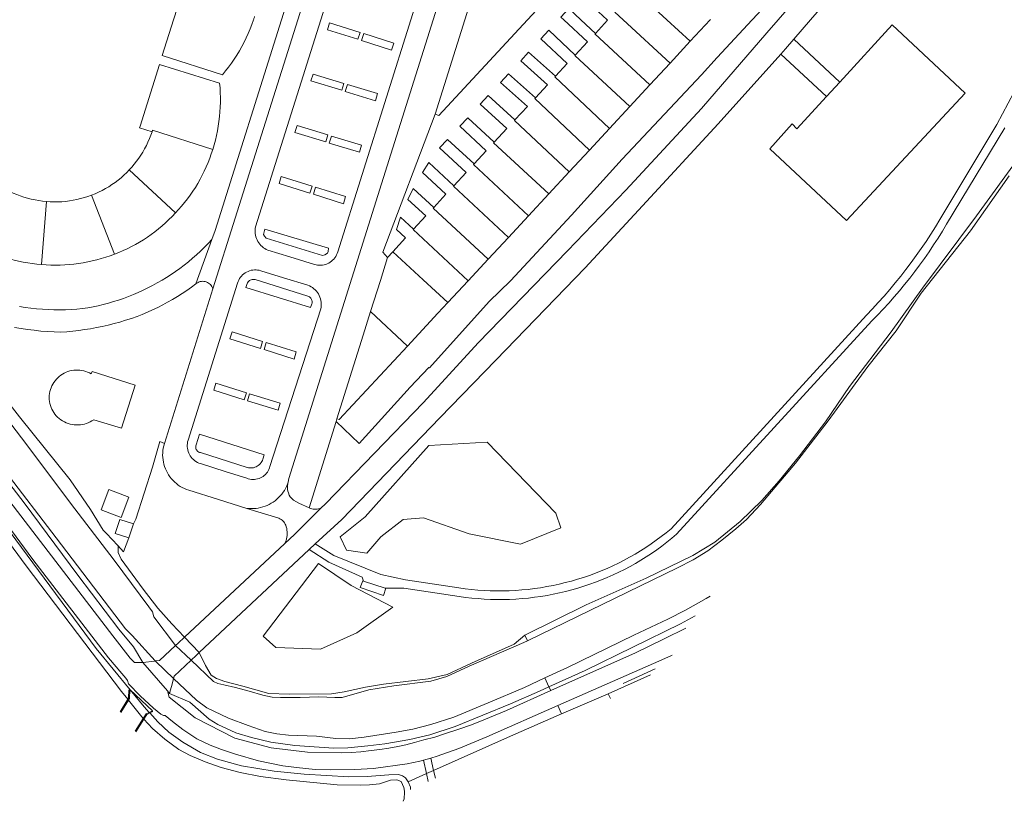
# Model space of a CAD drawing. Header units: metres. Extents: x 89888 to 94270, y 464165 to 468904.
# Tile 191 of 256: x 93738 to 93897, y 465624 to 465750. Entities that reach past the tile are written whole.
import ezdxf

# ---------------------------------------------------------------- set-up
doc = ezdxf.new("R2010")
doc.units = ezdxf.units.M
for name, color, linetype, lineweight in [('B_BEBOUWINGSGRENS_0', 251, 'CONTINUOUS', 13), ('B_TUSSENMUUR_0', 251, 'CONTINUOUS', 13), ('G_GRENS_ALGEMEEN_0', 251, 'CONTINUOUS', 13), ('K_KUNSTWERKGRENS_1', 251, 'CONTINUOUS', 13), ('Q_BALUSTRADE_LIJN_1', 251, 'CONTINUOUS', 13), ('T_CULTUURGRENS_0', 251, 'CONTINUOUS', 13), ('T_HEK_0', 251, 'CONTINUOUS', 13), ('T_HEK_LIJN_0', 251, 'CONTINUOUS', 13), ('T_MUUR_30CM_LIJN_0', 251, 'CONTINUOUS', 13), ('V_WEGGRENS_0', 251, 'CONTINUOUS', 13), ('W_WATERGRENS_0', 251, 'CONTINUOUS', 13)]:
    doc.layers.add(name, color=color, linetype=linetype, lineweight=lineweight)

msp = doc.modelspace()

# ---------------------------------------------------------------- linework, layer by layer
at = {"layer": 'B_BEBOUWINGSGRENS_0'}
for p, q in [((93846.32, 465746.52), (93843.05, 465742.99)), ((93843.05, 465742.99), (93839.79, 465739.47)), ((93839.79, 465739.47), (93836.53, 465735.96)), ((93836.53, 465735.96), (93833.27, 465732.44)), ((93833.27, 465732.44), (93830, 465728.92)), ((93830, 465728.92), (93826.74, 465725.41)), ((93826.74, 465725.41), (93823.44, 465721.86)), ((93749.99, 465721.87), (93749.42, 465721.64)), ((93823.44, 465721.86), (93820.14, 465718.31)), ((93820.14, 465718.31), (93816.88, 465714.8)), ((93816.88, 465714.8), (93813.62, 465711.29)), ((93797.33, 465711.57), (93798.17, 465712.48)), ((93813.62, 465711.29), (93810.35, 465707.77)), ((93810.35, 465707.77), (93807.08, 465704.24)), ((93756.45, 465690.91), (93749.49, 465693.12)), ((93753.98, 465669.17), (93756.2, 465668.43)), ((93756.2, 465668.43), (93755.45, 465666.17))]:
    msp.add_line(p, q, dxfattribs=at)
for points in [[(93766.1, 465753.82), (93764.09, 465754.45), (93764.02, 465754.22), (93762.68, 465750), (93760.85, 465744.2), (93770.6, 465741.12), (93771.1, 465741.73), (93771.59, 465742.35), (93772.05, 465742.99), (93772.5, 465743.64), (93772.93, 465744.3), (93773.34, 465744.98), (93773.73, 465745.67), (93774.1, 465746.36), (93774.45, 465747.07), (93774.77, 465747.79), (93775.08, 465748.52), (93775.37, 465749.26), (93775.63, 465750), (93775.66, 465750.1), (93775.7, 465750.21), (93775.73, 465750.31), (93775.77, 465750.42), (93775.8, 465750.52)], [(93830.97, 465747.81), (93832.93, 465749.92), (93832.85, 465750), (93828.66, 465753.95), (93829.96, 465755.33), (93834.22, 465751.31)], [(93827.7, 465744.3), (93829.69, 465746.43), (93825.86, 465750), (93825.4, 465750.44), (93826.68, 465751.82), (93828.63, 465750), (93830.97, 465747.81)], [(93849.58, 465750.03), (93849.55, 465750), (93846.32, 465746.52)], [(93824.51, 465740.86), (93826.42, 465742.92), (93822.13, 465746.92), (93823.42, 465748.3), (93827.7, 465744.3)], [(93821.25, 465737.36), (93823.22, 465739.47), (93818.88, 465743.38), (93820.15, 465744.78), (93824.51, 465740.86)], [(93769.03, 465729.04), (93769.25, 465729.78), (93769.46, 465730.52), (93769.63, 465731.28), (93769.79, 465732.03), (93769.93, 465732.8), (93770.04, 465733.56), (93770.13, 465734.33), (93770.2, 465735.1), (93770.25, 465735.87), (93770.27, 465736.65), (93770.27, 465737.42), (93770.25, 465738.19), (93770.21, 465738.97), (93770.14, 465739.74), (93760.41, 465742.79), (93757.27, 465732.77), (93757.19, 465732.54), (93759.2, 465731.9)], [(93817.95, 465733.8), (93819.96, 465735.97), (93815.62, 465739.86), (93816.88, 465741.27), (93821.25, 465737.36)], [(93814.57, 465730.18), (93816.66, 465732.41), (93812.34, 465736.36), (93813.62, 465737.76), (93817.95, 465733.8)], [(93811.34, 465726.69), (93813.29, 465728.79), (93809.02, 465732.77), (93810.31, 465734.15), (93814.57, 465730.18)], [(93759.2, 465731.9), (93759.01, 465731.33), (93758.79, 465730.77), (93758.55, 465730.22), (93758.29, 465729.67), (93758.01, 465729.14), (93757.71, 465728.61), (93757.39, 465728.1), (93757.06, 465727.6), (93756.7, 465727.11), (93756.33, 465726.64), (93755.94, 465726.18), (93755.53, 465725.73)], [(93808.07, 465723.16), (93810.05, 465725.31), (93805.76, 465729.26), (93807.04, 465730.65), (93811.34, 465726.69)], [(93762.98, 465718.75), (93763.49, 465719.3), (93763.99, 465719.86), (93764.47, 465720.44), (93764.93, 465721.03), (93765.38, 465721.64), (93765.81, 465722.26), (93766.22, 465722.89), (93766.61, 465723.54), (93766.98, 465724.19), (93767.33, 465724.86), (93767.67, 465725.53), (93767.98, 465726.22), (93768.27, 465726.91), (93768.55, 465727.61), (93768.8, 465728.32), (93769.03, 465729.04)], [(93804.81, 465719.64), (93806.78, 465721.77), (93802.98, 465725.3), (93804.01, 465726.91), (93808.07, 465723.16)], [(93755.53, 465725.73), (93755.1, 465725.29), (93754.65, 465724.86), (93754.19, 465724.45), (93753.71, 465724.06), (93753.22, 465723.69), (93752.71, 465723.34), (93752.19, 465723), (93751.66, 465722.69), (93751.12, 465722.39), (93750.56, 465722.12), (93749.99, 465721.87)], [(93742.11, 465720.59), (93741.49, 465720.65), (93740.88, 465720.74), (93740.27, 465720.85), (93739.66, 465720.98), (93739.06, 465721.13), (93738.47, 465721.31), (93737.88, 465721.5), (93737.3, 465721.72), (93736.73, 465721.96), (93736.16, 465722.22), (93735.61, 465722.49), (93735.07, 465722.79)], [(93801.54, 465716.14), (93803.5, 465718.26), (93800.6, 465720.93), (93801.48, 465722.72), (93804.81, 465719.64)], [(93749.42, 465721.64), (93748.84, 465721.43), (93748.25, 465721.24), (93747.65, 465721.07), (93747.05, 465720.92), (93746.44, 465720.8), (93745.83, 465720.7), (93745.21, 465720.62), (93744.59, 465720.57), (93743.97, 465720.54), (93743.35, 465720.53), (93742.73, 465720.55), (93742.11, 465720.59)], [(93753.13, 465712.08), (93753.83, 465712.36), (93754.52, 465712.65), (93755.2, 465712.97), (93755.87, 465713.3), (93756.53, 465713.65), (93757.18, 465714.03), (93757.82, 465714.42), (93758.45, 465714.83), (93759.07, 465715.26), (93759.67, 465715.71), (93760.26, 465716.17), (93760.83, 465716.65), (93761.39, 465717.15), (93761.94, 465717.67), (93762.47, 465718.2), (93762.98, 465718.75)], [(93798.17, 465712.48), (93800.24, 465714.7), (93798.77, 465716.06), (93799.4, 465718.05), (93801.54, 465716.14)], [(93729.93, 465713.97), (93730.58, 465713.59), (93731.24, 465713.24), (93731.92, 465712.91), (93732.6, 465712.59), (93733.29, 465712.3), (93733.99, 465712.02), (93734.7, 465711.77), (93735.42, 465711.53), (93736.14, 465711.32), (93736.87, 465711.12), (93737.6, 465710.95), (93738.34, 465710.8), (93739.08, 465710.67), (93739.82, 465710.56), (93740.57, 465710.48), (93741.32, 465710.41)], [(93741.32, 465710.41), (93742.07, 465710.36), (93742.82, 465710.32), (93743.57, 465710.31), (93744.32, 465710.32), (93745.07, 465710.35), (93745.82, 465710.41), (93746.57, 465710.48), (93747.32, 465710.58), (93748.06, 465710.69), (93748.8, 465710.83), (93749.54, 465710.99), (93750.26, 465711.16), (93750.99, 465711.36), (93751.71, 465711.58), (93752.42, 465711.82), (93753.13, 465712.08)], [(93794.56, 465702.78), (93796.16, 465707.84), (93797.31, 465711.52), (93797.33, 465711.57)], [(93807.08, 465704.24), (93805.47, 465702.51), (93800.56, 465697.21)], [(93789.1, 465685.45), (93793.37, 465699), (93794.56, 465702.78)], [(93800.56, 465697.21), (93789.51, 465685.31), (93789.1, 465685.45)], [(93749.49, 465693.12), (93749.36, 465692.7), (93749.08, 465692.86), (93748.78, 465692.99), (93748.48, 465693.11), (93748.16, 465693.2), (93747.85, 465693.27), (93747.52, 465693.32), (93747.2, 465693.34), (93746.87, 465693.34), (93746.55, 465693.32), (93746.23, 465693.27), (93745.91, 465693.2), (93745.6, 465693.1), (93745.29, 465692.98), (93745, 465692.85), (93744.72, 465692.69), (93744.45, 465692.51), (93744.19, 465692.31), (93743.95, 465692.09), (93743.72, 465691.85), (93743.51, 465691.6), (93743.32, 465691.34), (93743.15, 465691.06), (93743, 465690.77), (93742.87, 465690.47), (93742.77, 465690.17), (93742.68, 465689.85), (93742.62, 465689.54), (93742.58, 465689.21), (93742.57, 465688.89), (93742.58, 465688.57), (93742.61, 465688.24), (93742.67, 465687.92), (93742.75, 465687.61), (93742.86, 465687.3), (93742.98, 465687.01), (93743.13, 465686.72), (93743.3, 465686.44), (93743.49, 465686.18), (93743.7, 465685.93), (93743.92, 465685.7), (93744.17, 465685.48), (93744.43, 465685.28), (93744.71, 465685.1), (93745.01, 465684.94), (93745.31, 465684.81), (93745.62, 465684.69), (93745.94, 465684.6), (93746.27, 465684.53), (93746.6, 465684.48), (93746.93, 465684.45), (93747.26, 465684.45), (93747.6, 465684.48), (93747.93, 465684.52), (93748.25, 465684.59), (93748.57, 465684.69), (93748.88, 465684.8), (93749.19, 465684.94), (93749.48, 465685.1), (93749.76, 465685.28), (93754.24, 465683.94), (93756.45, 465690.91)], [(93755.46, 465672.76), (93752.2, 465674.01), (93750.95, 465670.74), (93754.22, 465669.49), (93755.46, 465672.76)], [(93755.45, 465666.17), (93753.23, 465666.91), (93753.98, 465669.17)]]:
    msp.add_lwpolyline(points, dxfattribs=at)
at = {"layer": 'B_TUSSENMUUR_0'}
for p, q in [((93835.46, 465750), (93843.05, 465742.99)), ((93755.53, 465725.73), (93762.98, 465718.75)), ((93742.11, 465720.59), (93741.32, 465710.41)), ((93749.42, 465721.64), (93753.13, 465712.08)), ((93794.56, 465702.78), (93800.56, 465697.21))]:
    msp.add_line(p, q, dxfattribs=at)
for points in [[(93837.48, 465754.81), (93837.4, 465754.73), (93842.54, 465750), (93846.32, 465746.52)], [(93834.22, 465751.31), (93834.14, 465751.22), (93835.46, 465750)], [(93830.97, 465747.81), (93830.9, 465747.73), (93839.79, 465739.47)], [(93827.7, 465744.3), (93827.63, 465744.22), (93836.53, 465735.96)], [(93833.27, 465732.44), (93824.42, 465740.77), (93824.51, 465740.86)], [(93821.25, 465737.36), (93821.17, 465737.27), (93830, 465728.92)], [(93817.95, 465733.8), (93817.86, 465733.72), (93826.74, 465725.41)], [(93759.2, 465731.9), (93759.28, 465732.13), (93769.03, 465729.04)], [(93814.57, 465730.18), (93814.49, 465730.09), (93823.44, 465721.86)], [(93811.34, 465726.69), (93811.25, 465726.61), (93820.14, 465718.31)], [(93808.07, 465723.16), (93807.99, 465723.07), (93816.88, 465714.8)], [(93804.81, 465719.64), (93804.72, 465719.55), (93813.62, 465711.29)], [(93801.54, 465716.14), (93801.46, 465716.05), (93810.35, 465707.77)], [(93807.08, 465704.24), (93803.07, 465707.95), (93798.17, 465712.48)]]:
    msp.add_lwpolyline(points, dxfattribs=at)
at = {"layer": 'G_GRENS_ALGEMEEN_0'}
msp.add_lwpolyline([(93724.95, 465702.65), (93730.71, 465694.78), (93737.74, 465685.78), (93745.93, 465675.57), (93749.26, 465670.79), (93751.27, 465667.42), (93751.82, 465666.91)], dxfattribs=at)
at = {"layer": 'K_KUNSTWERKGRENS_1'}
for p, q in [((93766.86, 465647.61), (93764.48, 465650.14)), ((93765.54, 465646.38), (93766.36, 465647.15)), ((93766.36, 465647.15), (93766.86, 465647.61)), ((93761.69, 465641.42), (93757.69, 465646.02)), ((93762.03, 465641.03), (93761.69, 465641.42)), ((93755.41, 465639.92), (93754.13, 465637.93)), ((93756.49, 465634.93), (93757.77, 465636.94))]:
    msp.add_line(p, q, dxfattribs=at)
for points in [[(93763.02, 465648.77), (93760.44, 465646.35), (93759.73, 465646.27)], [(93764.48, 465650.14), (93763.43, 465649.16), (93763.02, 465648.77)], [(93759.73, 465646.27), (93759.58, 465646.25), (93757.69, 465646.02)], [(93762.69, 465643.42), (93762.8, 465643.82), (93765.54, 465646.38)], [(93762.03, 465641.03), (93762.18, 465641.59), (93762.44, 465642.53), (93762.69, 465643.42)], [(93755.64, 465641.6), (93755.63, 465641.61), (93755.58, 465640.19), (93755.41, 465639.92)], [(93758.75, 465637.95), (93759.28, 465638.21), (93755.64, 465641.6)], [(93757.77, 465636.94), (93758.25, 465637.69), (93758.75, 465637.95)]]:
    msp.add_lwpolyline(points, dxfattribs=at)
at = {"layer": 'Q_BALUSTRADE_LIJN_1'}
for p, q in [((93754.03, 465638.06), (93755.3, 465640.06)), ((93758.85, 465637.85), (93759.35, 465638.1)), ((93756.58, 465634.81), (93757.87, 465636.83))]:
    msp.add_line(p, q, dxfattribs=at)
for points in [[(93755.3, 465640.06), (93755.41, 465640.23), (93755.44, 465641.57)], [(93757.87, 465636.83), (93758.37, 465637.61), (93758.85, 465637.85)]]:
    msp.add_lwpolyline(points, dxfattribs=at)
at = {"layer": 'T_CULTUURGRENS_0'}
for p, q in [((93792.54, 465746.84), (93792.9, 465747.95)), ((93798.33, 465746.24), (93793.47, 465747.78)), ((93789.9, 465738.6), (93790.25, 465739.71)), ((93795.7, 465738.05), (93790.82, 465739.54)), ((93787.31, 465730.25), (93787.66, 465731.37)), ((93793.1, 465729.72), (93788.23, 465731.2)), ((93784.74, 465721.97), (93785.1, 465723.09)), ((93790.53, 465721.4), (93785.66, 465722.91)), ((93787.76, 465713.08), (93777.45, 465716.14)), ((93784.43, 465705.3), (93775.88, 465707.96)), ((93771.79, 465698.39), (93776.75, 465696.84)), ((93782.2, 465695.12), (93782.55, 465696.27)), ((93774.48, 465689.65), (93769.53, 465691.2)), ((93779.95, 465687.97), (93774.99, 465689.47)), ((93789, 465685.03), (93792.71, 465681.44)), ((93766.91, 465682.94), (93766.35, 465681.21)), ((93819.99, 465649.51), (93819.55, 465650.46)), ((93823.45, 465642.09), (93822.78, 465643.52)), ((93833.05, 465640.96), (93833.41, 465640.18)), ((93824.87, 465639.05), (93825.5, 465637.7)), ((93758.75, 465637.95), (93758.85, 465637.85))]:
    msp.add_line(p, q, dxfattribs=at)
for points in [[(93584.28, 465843.92), (93588.88, 465841.69), (93592.53, 465839.23), (93597.47, 465835.22), (93603.43, 465830.01), (93609.56, 465824.35), (93613.6, 465820.09), (93629.97, 465800.73), (93638.37, 465790.26), (93648.9, 465777.68), (93658.15, 465766.75), (93667.14, 465755.28), (93673.97, 465747.02), (93683.78, 465734.56), (93694.91, 465720.76), (93705.32, 465707.35), (93714.4, 465696.02), (93725.01, 465682.19), (93750.15, 465648.26), (93755.64, 465641.6)], [(93792.9, 465747.95), (93787.95, 465749.52), (93787.58, 465748.4), (93792.54, 465746.84)], [(93793.47, 465747.78), (93793.12, 465746.63), (93797.98, 465745.09), (93798.33, 465746.24)], [(93790.25, 465739.71), (93785.28, 465741.23), (93784.93, 465740.12), (93789.9, 465738.6)], [(93790.82, 465739.54), (93790.48, 465738.39), (93795.36, 465736.91), (93795.7, 465738.05)], [(93787.66, 465731.37), (93782.68, 465732.89), (93782.33, 465731.77), (93787.31, 465730.25)], [(93788.23, 465731.2), (93787.88, 465730.05), (93792.76, 465728.57), (93793.1, 465729.72)], [(93819.55, 465650.46), (93829.46, 465655.35), (93839.17, 465659.68), (93846.74, 465663.32), (93850.28, 465665.51), (93854.39, 465668.84), (93857.89, 465672.23), (93860.71, 465675.42), (93863.99, 465679.45), (93868.2, 465684.98), (93872.12, 465690.66), (93878.85, 465699.49), (93883.92, 465706.59), (93892.66, 465718.27), (93899.85, 465728.16)], [(93785.1, 465723.09), (93780.13, 465724.63), (93779.77, 465723.52), (93784.74, 465721.97)], [(93785.66, 465722.91), (93785.32, 465721.77), (93790.19, 465720.25), (93790.53, 465721.4)], [(93777.45, 465716.14), (93777.26, 465715.26), (93777.41, 465715.01), (93777.69, 465714.68), (93786.78, 465711.85), (93787.16, 465711.95), (93787.58, 465712.26), (93787.69, 465712.5), (93787.76, 465713.08)], [(93775.88, 465707.96), (93775.73, 465707.99), (93775.57, 465708), (93775.41, 465707.99), (93775.26, 465707.95), (93775.11, 465707.89), (93774.97, 465707.81), (93774.85, 465707.71), (93774.74, 465707.59), (93774.65, 465707.46), (93774.58, 465707.31), (93774.39, 465706.71), (93784.87, 465703.43), (93785.07, 465704.04), (93785.1, 465704.18), (93785.11, 465704.32), (93785.1, 465704.47), (93785.08, 465704.6), (93785.03, 465704.74), (93784.97, 465704.86), (93784.89, 465704.98), (93784.79, 465705.09), (93784.68, 465705.17), (93784.56, 465705.25), (93784.43, 465705.3)], [(93776.75, 465696.84), (93777.11, 465697.96), (93772.15, 465699.51), (93771.79, 465698.39)], [(93782.55, 465696.27), (93777.68, 465697.78), (93777.33, 465696.64), (93782.2, 465695.12)], [(93769.53, 465691.2), (93769.19, 465690.07), (93774.14, 465688.52), (93774.48, 465689.65)], [(93774.99, 465689.47), (93774.66, 465688.35), (93779.62, 465686.84), (93779.95, 465687.97)], [(93766.35, 465681.21), (93766.3, 465681.07), (93766.29, 465680.92), (93766.29, 465680.78), (93766.32, 465680.63), (93766.37, 465680.49), (93766.44, 465680.37), (93766.53, 465680.25), (93766.64, 465680.15), (93766.76, 465680.07), (93766.89, 465680.01), (93767.03, 465679.97), (93774.6, 465677.58), (93774.81, 465677.53), (93775.02, 465677.5), (93775.23, 465677.49), (93775.44, 465677.5), (93775.65, 465677.54), (93775.85, 465677.6), (93776.05, 465677.68), (93776.24, 465677.78), (93776.41, 465677.89), (93776.58, 465678.03), (93776.73, 465678.18), (93776.86, 465678.35), (93776.97, 465678.53), (93777.06, 465678.72), (93777.14, 465678.91), (93777.35, 465679.6), (93766.91, 465682.94)], [(93793.98, 465663.7), (93796.26, 465666.35), (93799.87, 465669.14), (93803.13, 465669.41), (93810.54, 465666.83), (93818.87, 465665.16), (93825.4, 465667.81), (93824.55, 465670.19), (93813.43, 465681.69), (93804.01, 465681.14), (93793.71, 465669.58), (93789.66, 465666.35), (93790.68, 465664.21), (93793.98, 465663.7)], [(93753.68, 465664.93), (93753.72, 465664.78), (93753.75, 465663.8), (93754.23, 465662.74), (93757.76, 465657.91), (93760.14, 465654.8), (93762.39, 465652.3), (93764.48, 465650.14)], [(93792.35, 465650.81), (93798.16, 465654.96), (93791.43, 465658.49), (93786.16, 465662.03), (93777.18, 465650.27)], [(93847.11, 465653.56), (93844.75, 465652.3), (93829.33, 465644.72), (93823.45, 465642.09)], [(93766.86, 465647.61), (93767.88, 465645.54), (93768.79, 465643.99), (93769.62, 465643.41), (93770.99, 465642.92), (93773.9, 465642.17), (93778.1, 465641.03), (93781.41, 465640.87), (93788.23, 465640.94), (93790.33, 465641.26), (93793.75, 465642.03), (93796.66, 465642.54), (93803.89, 465643.39), (93806.95, 465644.07), (93810.94, 465645.91), (93817.82, 465648.99), (93819.55, 465650.46)], [(93777.18, 465650.27), (93779.22, 465648.43), (93786.5, 465648.19), (93792.35, 465650.81)], [(93755.64, 465641.6), (93757.91, 465638.84), (93758.75, 465637.95)], [(93758.85, 465637.85), (93760.17, 465636.43), (93761.94, 465634.76), (93764.19, 465633.11), (93767.05, 465631.47), (93769.79, 465630.39), (93773.68, 465629.31), (93778.98, 465628.45), (93783.84, 465627.97), (93791.06, 465627.5), (93794.04, 465627.57), (93797.56, 465627.84), (93799.08, 465627.89), (93799.76, 465627.66), (93800.25, 465627.34), (93800.68, 465626.73)], [(93800.68, 465626.73), (93801.02, 465625.85), (93801.05, 465625.48)]]:
    msp.add_lwpolyline(points, dxfattribs=at)
at = {"layer": 'T_HEK_0'}
msp.add_line((93803.62, 465628.05), (93800.68, 465626.73), dxfattribs=at)
at = {"layer": 'T_HEK_LIJN_0'}
for p, q in [((93751.82, 465666.91), (93753.68, 465664.93)), ((93839.91, 465644.04), (93833.05, 465640.96)), ((93835.46, 465642.6), (93840.65, 465645.02)), ((93833.05, 465640.96), (93825.5, 465637.7)), ((93804.78, 465628.57), (93803.62, 465628.05))]:
    msp.add_line(p, q, dxfattribs=at)
for points in [[(93803.99, 465693.72), (93804.12, 465693.67), (93813.76, 465704.41), (93817.23, 465707.77), (93827.09, 465718.4)], [(93756.2, 465668.43), (93756.58, 465669.21), (93759.28, 465677.6), (93760.47, 465681.76), (93761.21, 465681.44)], [(93753.68, 465664.93), (93754.61, 465663.95), (93755.45, 465666.17)], [(93825.5, 465637.7), (93817.21, 465634.12), (93804.78, 465628.57)]]:
    msp.add_lwpolyline(points, dxfattribs=at)
at = {"layer": 'T_MUUR_30CM_LIJN_0'}
for points in [[(93883.58, 465784.06), (93883.31, 465783.39), (93880.81, 465778.55), (93877.67, 465773.8), (93875.9, 465771.53), (93867.26, 465761.79), (93856.43, 465750.12), (93856.32, 465750), (93850.68, 465743.89), (93848.15, 465741.09), (93835.31, 465727.44), (93827.09, 465718.4)], [(93792.71, 465681.44), (93801.01, 465690.59), (93803.99, 465693.72)]]:
    msp.add_lwpolyline(points, dxfattribs=at)
at = {"layer": 'V_WEGGRENS_0'}
for p, q in [((93870.54, 465739.92), (93863.11, 465746.89)), ((93860.97, 465744.44), (93868.4, 465737.59)), ((93868.4, 465737.59), (93870.54, 465739.92)), ((93768.89, 465714.46), (93766.31, 465707.29)), ((93769.05, 465706.48), (93761.21, 465681.44)), ((93789, 465685.03), (93789.1, 465685.45)), ((93784.66, 465671.03), (93789, 465685.03)), ((93769.99, 465672.39), (93774.55, 465670.96)), ((93780.69, 465665.26), (93764.48, 465650.14)), ((93785.63, 465665.22), (93784.65, 465664.31)), ((93766.86, 465647.61), (93784.65, 465664.31)), ((93793.43, 465659.19), (93796.96, 465658.06)), ((93797.05, 465658.03), (93796.96, 465658.06)), ((93845.59, 465651.55), (93842.08, 465649.84)), ((93824.87, 465639.05), (93841.74, 465646.46)), ((93823.74, 465641.47), (93823.45, 465642.09)), ((93803.12, 465630.21), (93804.32, 465630.56)), ((93803.12, 465630.21), (93803.62, 465628.05)), ((93804.78, 465628.57), (93804.32, 465630.56)), ((93803.62, 465628.05), (93803.91, 465626.78)), ((93805.07, 465627.31), (93804.78, 465628.57))]:
    msp.add_line(p, q, dxfattribs=at)
for points in [[(93769.05, 465706.48), (93772.67, 465717.88), (93782.78, 465750), (93790.69, 465775.15), (93793.04, 465782.57), (93801.53, 465809.44), (93801.63, 465809.74), (93801.71, 465810.05), (93801.77, 465810.37), (93801.81, 465810.68), (93801.83, 465811), (93801.82, 465811.32), (93801.8, 465811.64), (93801.75, 465811.96), (93801.68, 465812.27), (93801.59, 465812.58)], [(93908.28, 465811.17), (93904.65, 465805.94), (93901.85, 465801.66), (93897.6, 465795.44), (93891.68, 465786.79), (93885.02, 465778.07), (93876.37, 465767.9), (93869.01, 465759.78), (93860.55, 465750), (93858.72, 465747.89), (93848.16, 465735.67), (93835.9, 465722.41), (93826.43, 465712.64), (93811.99, 465697.72), (93803.17, 465688.11), (93787.28, 465671.68), (93786.55, 465671.01)], [(93805.19, 465809.26), (93786.51, 465750), (93775.95, 465716.53), (93775.9, 465716.26), (93775.88, 465715.99), (93775.88, 465715.71), (93775.9, 465715.44), (93775.94, 465715.17), (93776.01, 465714.9), (93776.09, 465714.64), (93776.2, 465714.39), (93776.33, 465714.15), (93776.47, 465713.92), (93776.64, 465713.7), (93776.82, 465713.49), (93777.02, 465713.3), (93777.23, 465713.13), (93777.46, 465712.98), (93777.7, 465712.84), (93777.95, 465712.73), (93781.53, 465711.63)], [(93822.48, 465806.17), (93822.46, 465806.11), (93817.9, 465791.59), (93804.73, 465750), (93797.84, 465728.25), (93781.34, 465675.77), (93781.25, 465675.22)], [(93781.53, 465711.63), (93785.5, 465710.41), (93785.76, 465710.34), (93786.01, 465710.3), (93786.28, 465710.28), (93786.54, 465710.29), (93786.8, 465710.31), (93787.06, 465710.36), (93787.32, 465710.43), (93787.56, 465710.53), (93787.8, 465710.64), (93788.03, 465710.78), (93788.24, 465710.93), (93788.44, 465711.11), (93788.62, 465711.3), (93788.79, 465711.5), (93788.94, 465711.72), (93789.07, 465711.95), (93789.17, 465712.19), (93789.26, 465712.44), (93801.07, 465750), (93818.12, 465804.22)], [(93863.11, 465746.89), (93865.8, 465750), (93872.01, 465757.18), (93879.14, 465765.54), (93887.85, 465775.78), (93894.63, 465784.65), (93899.53, 465791.81)], [(93805.04, 465734.71), (93809.86, 465750), (93819.69, 465781.16)], [(93788.85, 465777.84), (93788.22, 465775.7), (93780.14, 465750)], [(93842.32, 465774.05), (93820, 465750), (93805.63, 465734.52), (93805.04, 465734.71)], [(93675.99, 465750), (93680.99, 465743.95), (93752.87, 465650.32), (93755.66, 465646.74), (93756.37, 465646), (93757.69, 465646.02)], [(93757.69, 465646.02), (93756.23, 465648.54), (93753.84, 465651.39), (93747.21, 465660.16), (93738.51, 465671.84), (93728.67, 465684.58), (93720.56, 465695.62), (93715.41, 465702.06), (93709.01, 465710.03), (93703.58, 465717.71), (93697.01, 465725.79), (93685.65, 465739.86), (93677.83, 465749.75)], [(93780.14, 465750), (93769.4, 465715.9), (93768.89, 465714.46)], [(93890.84, 465738.15), (93879.01, 465749.16), (93870.54, 465739.92)], [(93863.11, 465746.89), (93861.73, 465745.29), (93860.97, 465744.44)], [(93785.63, 465665.22), (93789.9, 465669.15), (93805.79, 465685.58), (93814.85, 465694.95), (93829.3, 465709.86), (93838.6, 465719.91), (93850.85, 465733.17), (93860.97, 465744.44)], [(93901.45, 465743.43), (93895.94, 465733.04), (93886.73, 465717.67), (93886, 465716.48), (93885.26, 465715.3), (93884.49, 465714.14), (93883.7, 465712.98), (93882.9, 465711.84), (93882.08, 465710.72), (93881.24, 465709.6), (93880.38, 465708.5), (93879.5, 465707.42), (93878.6, 465706.35), (93877.69, 465705.29), (93876.76, 465704.26), (93875.81, 465703.23), (93874.85, 465702.22), (93843.23, 465667.66), (93842.44, 465667.02), (93841.63, 465666.39), (93840.81, 465665.79), (93839.98, 465665.2), (93839.13, 465664.63), (93838.27, 465664.09), (93837.39, 465663.56), (93836.5, 465663.06), (93835.61, 465662.57), (93834.7, 465662.11), (93833.78, 465661.67), (93832.85, 465661.25), (93831.91, 465660.85), (93830.96, 465660.48), (93830, 465660.12), (93829.04, 465659.79), (93828.06, 465659.48), (93827.08, 465659.2), (93826.1, 465658.94), (93825.1, 465658.7), (93824.11, 465658.48), (93823.11, 465658.29), (93822.1, 465658.12), (93821.09, 465657.98), (93820.08, 465657.85), (93819.06, 465657.76), (93818.04, 465657.68), (93817.02, 465657.63), (93816, 465657.61), (93814.98, 465657.61), (93813.96, 465657.63), (93812.94, 465657.67), (93811.93, 465657.74), (93810.91, 465657.84), (93809.9, 465657.96), (93808.89, 465658.1), (93800.24, 465659.41), (93796.24, 465660.27), (93788.61, 465663.33), (93785.63, 465665.22)], [(93868.4, 465737.59), (93863.59, 465732.35), (93862.81, 465733.18), (93859.22, 465729.11), (93871.61, 465717.54), (93890.84, 465738.15)], [(93797.33, 465711.57), (93796.54, 465712.4), (93805.04, 465734.71)], [(93796.96, 465658.06), (93799.94, 465658.06), (93808.94, 465656.7), (93809.95, 465656.56), (93810.96, 465656.44), (93811.98, 465656.35), (93812.99, 465656.28), (93814.01, 465656.23), (93815.03, 465656.21), (93816.05, 465656.21), (93817.07, 465656.23), (93818.09, 465656.28), (93819.11, 465656.35), (93820.12, 465656.45), (93821.13, 465656.57), (93822.14, 465656.71), (93823.15, 465656.87), (93824.15, 465657.06), (93825.15, 465657.27), (93826.14, 465657.51), (93827.13, 465657.76), (93828.11, 465658.04), (93829.08, 465658.35), (93830.05, 465658.67), (93831.01, 465659.02), (93831.96, 465659.39), (93832.9, 465659.78), (93833.83, 465660.2), (93834.76, 465660.63), (93835.67, 465661.09), (93836.57, 465661.57), (93837.46, 465662.06), (93838.34, 465662.58), (93839.2, 465663.12), (93840.05, 465663.68), (93840.9, 465664.26), (93841.72, 465664.85), (93842.53, 465665.47), (93843.33, 465666.11), (93844.11, 465666.76), (93875.72, 465701.28), (93876.64, 465702.23), (93877.55, 465703.19), (93878.44, 465704.17), (93879.32, 465705.16), (93880.18, 465706.16), (93881.02, 465707.18), (93881.85, 465708.21), (93882.65, 465709.26), (93883.45, 465710.32), (93884.22, 465711.39), (93884.98, 465712.47), (93885.71, 465713.57), (93886.44, 465714.68), (93887.14, 465715.8), (93887.82, 465716.93), (93897.26, 465732.5)], [(93768.89, 465714.46), (93768.3, 465713.83), (93767.69, 465713.2), (93767.06, 465712.59), (93766.42, 465712), (93765.77, 465711.42), (93765.1, 465710.86), (93764.42, 465710.32), (93763.72, 465709.79), (93763.01, 465709.28), (93762.29, 465708.79), (93761.56, 465708.32), (93760.82, 465707.87), (93760.06, 465707.43), (93759.29, 465707.02), (93758.52, 465706.62), (93757.75, 465706.24), (93756.97, 465705.89), (93756.18, 465705.55), (93755.39, 465705.23), (93754.59, 465704.93), (93753.78, 465704.66), (93752.96, 465704.4), (93752.14, 465704.16), (93751.31, 465703.95), (93750.48, 465703.75), (93749.65, 465703.57), (93748.8, 465703.42), (93747.96, 465703.29), (93747.03, 465703.2), (93746.1, 465703.14), (93745.18, 465703.1), (93744.25, 465703.09), (93743.32, 465703.09), (93742.39, 465703.12), (93741.46, 465703.18), (93740.53, 465703.26), (93739.61, 465703.36), (93738.68, 465703.48), (93737.77, 465703.62)], [(93780.5, 465708.27), (93776.82, 465709.41), (93776.56, 465709.48), (93776.3, 465709.52), (93776.04, 465709.54), (93775.77, 465709.54), (93775.51, 465709.51), (93775.25, 465709.47), (93775, 465709.4), (93774.75, 465709.3), (93774.51, 465709.19), (93774.29, 465709.05), (93774.07, 465708.9), (93773.87, 465708.73), (93773.69, 465708.54), (93773.52, 465708.34), (93773.37, 465708.12), (93773.24, 465707.89), (93773.13, 465707.65), (93773.05, 465707.4), (93765.04, 465681.97), (93764.97, 465681.72), (93764.93, 465681.46), (93764.91, 465681.19), (93764.91, 465680.93), (93764.93, 465680.67), (93764.98, 465680.41), (93765.05, 465680.16), (93765.14, 465679.91), (93765.26, 465679.67), (93765.39, 465679.45), (93765.54, 465679.23), (93765.71, 465679.03), (93765.9, 465678.85), (93766.1, 465678.68), (93766.32, 465678.53), (93766.55, 465678.4), (93766.79, 465678.29), (93767.03, 465678.2), (93771.21, 465676.89)], [(93766.31, 465707.29), (93766.47, 465707.41), (93766.65, 465707.51), (93766.83, 465707.59), (93767.02, 465707.64), (93767.21, 465707.68), (93767.41, 465707.69), (93767.61, 465707.68), (93767.8, 465707.64), (93767.99, 465707.59), (93768.18, 465707.51), (93768.35, 465707.41), (93768.51, 465707.29), (93768.65, 465707.16), (93768.78, 465707.01), (93768.89, 465706.84), (93768.98, 465706.66), (93769.05, 465706.48)], [(93771.21, 465676.89), (93774.55, 465675.84), (93774.79, 465675.75), (93775.03, 465675.69), (93775.28, 465675.64), (93775.53, 465675.63), (93775.78, 465675.63), (93776.03, 465675.66), (93776.27, 465675.71), (93776.52, 465675.78), (93776.75, 465675.87), (93776.97, 465675.99), (93777.18, 465676.12), (93777.38, 465676.27), (93777.57, 465676.44), (93777.73, 465676.63), (93777.88, 465676.83), (93778.01, 465677.04), (93778.12, 465677.27), (93778.21, 465677.5), (93778.28, 465677.74), (93786.51, 465703.22), (93786.56, 465703.49), (93786.59, 465703.77), (93786.59, 465704.05), (93786.57, 465704.33), (93786.53, 465704.61), (93786.47, 465704.88), (93786.38, 465705.15), (93786.27, 465705.4), (93786.13, 465705.65), (93785.98, 465705.88), (93785.81, 465706.1), (93785.62, 465706.31), (93785.41, 465706.5), (93785.19, 465706.67), (93784.95, 465706.82), (93784.7, 465706.95), (93784.44, 465707.05), (93780.5, 465708.27)], [(93736.95, 465700.24), (93738.01, 465700.06), (93739.07, 465699.9), (93740.13, 465699.77), (93741.2, 465699.65), (93742.27, 465699.56), (93743.35, 465699.5), (93744.42, 465699.45), (93745.39, 465699.52), (93746.36, 465699.62), (93747.33, 465699.73), (93748.29, 465699.87), (93749.25, 465700.02), (93750.21, 465700.2), (93751.16, 465700.39), (93752.11, 465700.61), (93753.06, 465700.84), (93754, 465701.1), (93754.93, 465701.38), (93755.86, 465701.67), (93756.78, 465701.99), (93757.63, 465702.33), (93758.47, 465702.69), (93759.3, 465703.06), (93760.12, 465703.46), (93760.93, 465703.87), (93761.73, 465704.31), (93762.52, 465704.76), (93763.3, 465705.23), (93764.07, 465705.72), (93764.83, 465706.22), (93765.58, 465706.75), (93766.31, 465707.29)], [(93761.21, 465681.44), (93761.1, 465681.08), (93761.02, 465680.71), (93760.96, 465680.33), (93760.93, 465679.95), (93760.92, 465679.58), (93760.94, 465679.2), (93760.98, 465678.82), (93761.04, 465678.45), (93761.12, 465678.08), (93761.23, 465677.72), (93761.36, 465677.36), (93761.52, 465677.02), (93761.69, 465676.68), (93761.89, 465676.36), (93762.11, 465676.04), (93762.34, 465675.75), (93762.6, 465675.47), (93762.87, 465675.2), (93763.15, 465674.96), (93763.46, 465674.73), (93763.77, 465674.52), (93764.1, 465674.33), (93764.44, 465674.16), (93764.79, 465674.02), (93765.15, 465673.9), (93769.99, 465672.39)], [(93729.52, 465676.77), (93739.91, 465662.66), (93752.15, 465646.76), (93754.33, 465644.22), (93754.99, 465643.51), (93755.23, 465643.12), (93755.38, 465642.55), (93757.28, 465640.61), (93759.43, 465638.63), (93760.65, 465637.64), (93761.04, 465637.46), (93761.33, 465637.43), (93762.53, 465636.45), (93764.19, 465635.2), (93766.45, 465633.65), (93768.59, 465632.66), (93770.45, 465631.96), (93772.7, 465631.19), (93776.44, 465630.1), (93780.39, 465629.31), (93782.6, 465629.02), (93785.59, 465628.73), (93788.15, 465628.63), (93792.01, 465628.69), (93795.04, 465628.87), (93800.49, 465629.64), (93802.54, 465630.03), (93803.12, 465630.21)], [(93781.25, 465675.22), (93781.12, 465674.87), (93780.98, 465674.52), (93780.81, 465674.19), (93780.62, 465673.86), (93780.42, 465673.55), (93780.2, 465673.25), (93779.95, 465672.96), (93779.69, 465672.69), (93779.42, 465672.44), (93779.13, 465672.2), (93778.83, 465671.98), (93778.51, 465671.78), (93778.18, 465671.6), (93777.85, 465671.43), (93777.5, 465671.29), (93777.14, 465671.18), (93776.78, 465671.08), (93776.41, 465671), (93776.04, 465670.95), (93775.67, 465670.92), (93775.3, 465670.91), (93774.92, 465670.93), (93774.55, 465670.96)], [(93781.25, 465675.22), (93781.2, 465674.96), (93781.12, 465674.53), (93781.12, 465674.31), (93781.15, 465674.03), (93781.19, 465673.73), (93781.27, 465673.45), (93781.38, 465673.09), (93781.55, 465672.8), (93781.76, 465672.58), (93782.08, 465672.28), (93782.96, 465671.79), (93784.66, 465671.03)], [(93774.55, 465670.96), (93779.73, 465669.35), (93779.91, 465669.27), (93780.09, 465669.17), (93780.26, 465669.05), (93780.41, 465668.91), (93780.54, 465668.76), (93780.66, 465668.59), (93780.76, 465668.41), (93780.84, 465668.22), (93780.93, 465667.96), (93781, 465667.7), (93781.05, 465667.42), (93781.08, 465667.15), (93781.09, 465666.87), (93781.08, 465666.59), (93781.04, 465666.31), (93780.99, 465666.04), (93780.91, 465665.78), (93780.81, 465665.52), (93780.69, 465665.26)], [(93780.69, 465665.26), (93782.29, 465666.75), (93786.55, 465671.01)], [(93786.55, 465671.01), (93786.35, 465670.93), (93786.15, 465670.87), (93785.93, 465670.83), (93785.71, 465670.81), (93785.5, 465670.81), (93785.28, 465670.84), (93785.07, 465670.88), (93784.86, 465670.94), (93784.66, 465671.03)], [(93784.65, 465664.31), (93787.81, 465662.25), (93793.22, 465659.83), (93793.43, 465659.19)], [(93793.43, 465659.19), (93793.31, 465659.23), (93792.89, 465658.18), (93796.65, 465656.88), (93797.05, 465658.03)], [(93842.08, 465649.84), (93837.45, 465647.6), (93823.74, 465641.47)], [(93841.74, 465646.46), (93843.29, 465647.14), (93843.4, 465647.19)], [(93761.69, 465641.42), (93761.96, 465640.43), (93766.21, 465637.05), (93772.6, 465633.76), (93778.5, 465632.22), (93784.38, 465631.49), (93789.91, 465631.4), (93791.42, 465631.45), (93792.98, 465631.59), (93794.67, 465631.76), (93796.1, 465631.95), (93797.51, 465632.15), (93798.99, 465632.44), (93800.27, 465632.69), (93801.67, 465633.05), (93803.22, 465633.49), (93804.96, 465633.96), (93806.69, 465634.53), (93808.85, 465635.26), (93810.93, 465635.96), (93812.92, 465636.75), (93816.59, 465638.28), (93823.74, 465641.47)], [(93823.45, 465642.09), (93821.9, 465641.4), (93817.25, 465639.32), (93808.27, 465635.65), (93804.16, 465634.29), (93800.95, 465633.57), (93796.91, 465632.87), (93794.13, 465632.51), (93790.92, 465632.24), (93788.63, 465632.17), (93786.28, 465632.3), (93782.3, 465632.58), (93778.41, 465633.14), (93775.29, 465633.87), (93772.75, 465634.63), (93769.83, 465635.97), (93768.43, 465636.83), (93765.35, 465639.6), (93762.03, 465641.03)], [(93804.32, 465630.56), (93805.35, 465630.86), (93808.84, 465632.1), (93813.38, 465634), (93824.87, 465639.05)]]:
    msp.add_lwpolyline(points, dxfattribs=at)
at = {"layer": 'W_WATERGRENS_0'}
for p, q in [((93765.54, 465646.38), (93763.02, 465648.77)), ((93755.41, 465639.92), (93755.3, 465640.06)), ((93757.77, 465636.94), (93755.41, 465639.92))]:
    msp.add_line(p, q, dxfattribs=at)
for points in [[(93675.19, 465754.49), (93677.29, 465751.8), (93682.24, 465745.88), (93689.41, 465736.73), (93696.92, 465727.44), (93699.4, 465724.33), (93703.07, 465719.93), (93706.37, 465715.19), (93710.86, 465709.18), (93715.98, 465702.99), (93718.6, 465699.66), (93720.7, 465696.72), (93729.44, 465685.05), (93735.41, 465677), (93743.71, 465666.18), (93754.89, 465651.49), (93755.63, 465650.76), (93756, 465650.39), (93759.73, 465646.27)], [(93763.02, 465648.77), (93762.99, 465648.79), (93759.49, 465653.42), (93759.27, 465654.2), (93758.7, 465655), (93753.07, 465662.57), (93746.01, 465671.8), (93738.93, 465681.26), (93730.8, 465691.87), (93722.01, 465703.49), (93713.7, 465714.27), (93707.41, 465722.47), (93699.65, 465732.82)], [(93897.96, 465724.78), (93891.66, 465715.85), (93883.7, 465705.78), (93879.65, 465699.7), (93875.04, 465693.89), (93868.65, 465685.1), (93863.36, 465678.28), (93857.7, 465671.57), (93855.42, 465669.18), (93853.7, 465667.66), (93851.43, 465665.82), (93849.16, 465664.09), (93846.78, 465662.62), (93844.26, 465661.32), (93819.99, 465649.51)], [(93755.3, 465640.06), (93754.28, 465641.33), (93738.84, 465661.65), (93721.49, 465685.11), (93700.88, 465711.46)], [(93822.78, 465643.52), (93826.44, 465645.23), (93837.17, 465650.43), (93842.7, 465653.01), (93845.56, 465654.47), (93848.92, 465656.38), (93849.52, 465656.74)], [(93819.99, 465649.51), (93819.41, 465649.23), (93810.52, 465645.45), (93806.93, 465643.78), (93804.32, 465643.02), (93798.36, 465642.22), (93794.29, 465641.58), (93789.99, 465640.37), (93788.81, 465640.35), (93786.18, 465640.48), (93783.17, 465640.38), (93780.02, 465640.34), (93778.67, 465640.4), (93777.15, 465640.76), (93774.95, 465641.4), (93772.72, 465641.95), (93770.8, 465642.39), (93769.83, 465642.63), (93769.15, 465642.97), (93765.54, 465646.38)], [(93759.73, 465646.27), (93759.82, 465646.16), (93762.69, 465643.42)], [(93762.69, 465643.42), (93766.38, 465639.91), (93768.06, 465638.7), (93771.6, 465636.99), (93774.75, 465635.83), (93777.52, 465634.87), (93779.41, 465634.46), (93781.3, 465634.25), (93785.85, 465634.08), (93788.94, 465633.72), (93791.18, 465633.68), (93793.52, 465633.93), (93798.74, 465634.73), (93801.44, 465635.23), (93804.31, 465635.99), (93808.03, 465637.19), (93813.61, 465639.49), (93819.47, 465641.98), (93822.78, 465643.52)], [(93757.87, 465636.83), (93757.79, 465636.91), (93757.77, 465636.94)], [(93763.54, 465631.96), (93761.3, 465633.61), (93759.28, 465635.34), (93757.87, 465636.83)], [(93792.95, 465626.18), (93789.18, 465626.22), (93780.92, 465627.04), (93776.75, 465627.58), (93773.45, 465628.24), (93770.39, 465629.02), (93767.83, 465629.93), (93765.39, 465630.96), (93763.54, 465631.96)], [(93800.06, 465625.03), (93800.08, 465625.21), (93799.96, 465625.8), (93799.51, 465626.75), (93798.81, 465627.04), (93797.82, 465626.96), (93796, 465626.38), (93794.39, 465626.22), (93792.95, 465626.18)], [(93799.88, 465623.56), (93799.99, 465623.94), (93800.06, 465625.03)]]:
    msp.add_lwpolyline(points, dxfattribs=at)

doc.saveas('drawing.dxf')
